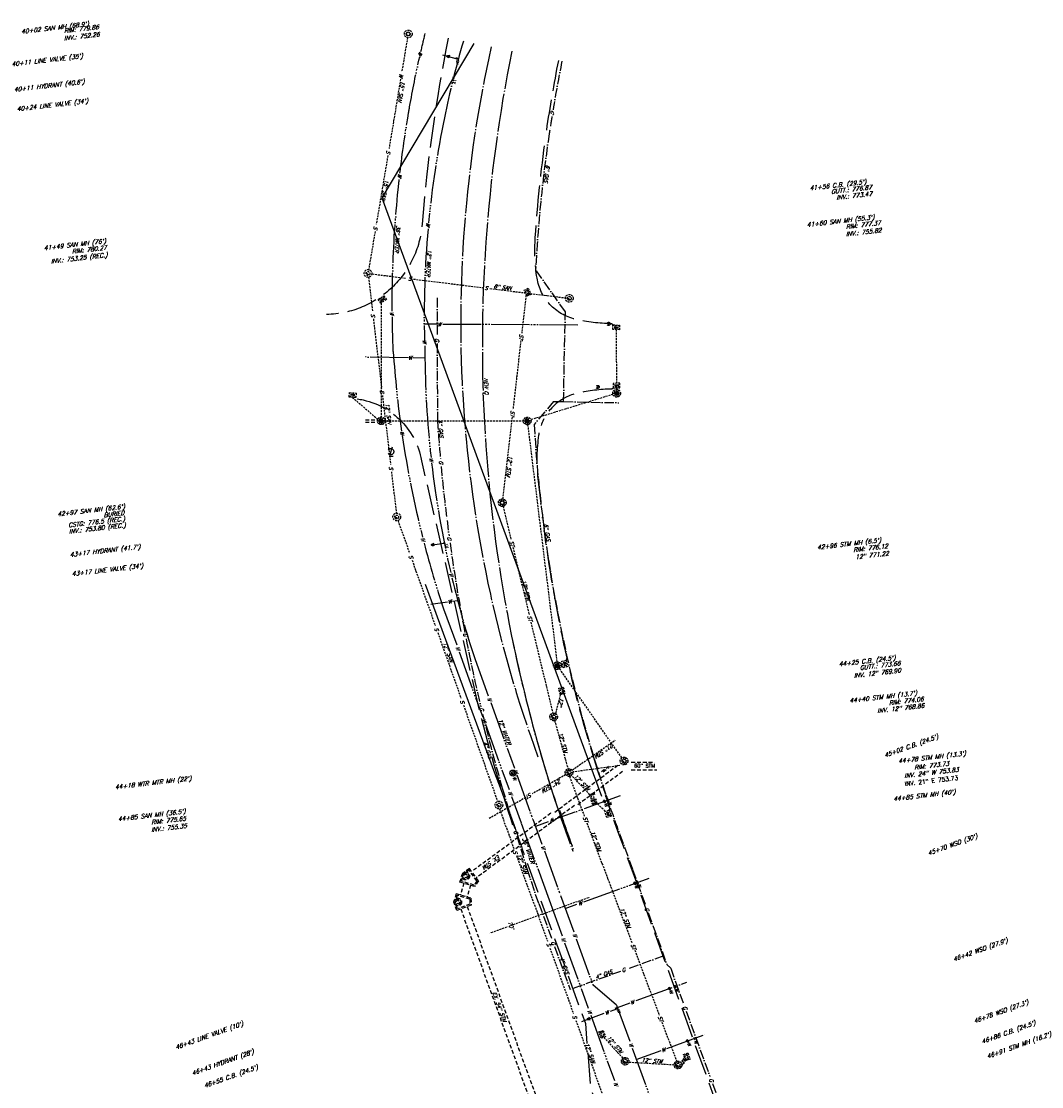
# Model space of a CAD drawing. Header units: feet. Extents: x 2170280 to 2172860, y 640043 to 655902.
# Tile 11 of 12: x 2170280 to 2170943, y 642921 to 643614. Entities that reach past the tile are written whole.
import ezdxf
from ezdxf.enums import TextEntityAlignment as Align

# ---------------------------------------------------------------- set-up
doc = ezdxf.new("R2010")
doc.units = ezdxf.units.FT
doc.header["$LTSCALE"] = 20
doc.header["$MEASUREMENT"] = 0
for name, pattern in [('CENTER', [1.4063, 1.25, -0.0625, 0.0313, -0.0625]), ('DASHED', [0.1875, 0.125, -0.0625]), ('ELEC', [0.6875, 0.125, -0.0625, 0.25, -0.0625, 0.125, -0.0625]), ('GAS', [0.4375, 0.3125, -0.0625, 0, -0.0625]), ('HIDDEN', [0.0938, 0.0625, -0.0313]), ('LDASH', [1.3, 1, -0.3]), ('WATER', [1.5625, 1.25, -0.0625, 0, -0.0625, 0.0625, -0.0625, 0, -0.0625])]:
    doc.linetypes.add(name, pattern=pattern)
doc.layers.get('0').update_dxf_attribs({"linetype": 'CONTINUOUS'})
for name, color, linetype in [('CLX-PAV', 1, 'CENTER'), ('OLD-ROW', 7, 'CONTINUOUS'), ('U-XELEC', 83, 'ELEC'), ('U-XGAS', 83, 'GAS'), ('U-XGAS-TXT', 53, 'CONTINUOUS'), ('U-XSAN', 83, 'HIDDEN'), ('U-XSAN-TXT', 53, 'CONTINUOUS'), ('U-XSAN2', 83, 'HIDDEN'), ('U-XSTM', 83, 'HIDDEN'), ('U-XSTM-TXT', 53, 'CONTINUOUS'), ('U-XSTM2', 83, 'HIDDEN'), ('U-XWTR', 83, 'WATER'), ('U-XWTR-TXT', 53, 'CONTINUOUS'), ('U-XWTR2', 83, 'CONTINUOUS'), ('XUD', 3, 'LDASH')]:
    doc.layers.add(name, color=color, linetype=linetype)
doc.styles.get("Standard").update_dxf_attribs({"font": 'SIMPLEX'})
doc.styles.add('Style-simplex-CIVIL I 0.34907', font='simplex.shx', dxfattribs={"oblique": 20, "bigfont": 'CIVIL.shx'})

# ---------------------------------------------------------------- blocks, each defined once
blk = doc.blocks.new('UTIL03')
blk.add_line((-1.5, 0), (1.54, 0))
blk.add_circle((0, 0), 1)
blk = doc.blocks.new('UTIL05')
for p, q in [((0.53, 1.42), (-0.51, -1.44)), ((-0.51, -1.44), (0.82, -1.44))]:
    blk.add_line(p, q)
blk.add_circle((0, 0), 1)
blk = doc.blocks.new('WTR13')
for p, q in [((-0.44, -0.42), (-0.84, -0.85)), ((0.86, -0.85), (0.42, -0.42))]:
    blk.add_line(p, q)
blk.add_circle((0, 0), 0.625)
blk = doc.blocks.new('SAN01')
for centre, radius in [((-0.05, 0.06), 2.5), ((-0.02, 0.03), 1.28), ((-0.02, 0.03), 1.12)]:
    blk.add_circle(centre, radius)
blk = doc.blocks.new('STM01')
for p, q in [((-1.27, 0), (-2.53, 0)), ((-0.94, 0.85), (-1.86, 1.7)), ((0.01, 1.28), (0.01, 2.55)), ((0.95, 0.85), (1.83, 1.7)), ((1.3, 0), (2.48, 0)), ((-0.92, -0.89), (-1.82, -1.69)), ((0.01, -1.27), (0.01, -2.49)), ((0.93, -0.89), (1.68, -1.79))]:
    blk.add_line(p, q)
for centre, radius in [((-0.02, 0.03), 2.5), ((0.02, 0), 1.28), ((0.02, 0), 1.12)]:
    blk.add_circle(centre, radius)
blk = doc.blocks.new('STM04')
for p, q in [((-2.25, 0), (2.09, 0)), ((-2.25, -3.01), (-2.25, 0)), ((2.09, -0.51), (-2.25, -0.51)), ((2.09, -3.01), (-2.25, -3.01)), ((1.51, -1.02), (-1.57, -1.02)), ((-1.57, -1.02), (-1.57, -2.41)), ((-1.57, -2.41), (1.51, -2.41)), ((1.51, -2.41), (1.51, -1.02)), ((2.09, 0), (2.09, -3.01))]:
    blk.add_line(p, q)
blk = doc.blocks.new('SAN02')
at = {"const_width": 1.12}
for points in [[(-0.33, -0.45, 0.414214), (0.46, -0.39, 1)], [(0.46, -0.39, 0.414214), (0.4, 0.4, 1)]]:
    blk.add_lwpolyline(points, format="xyb", dxfattribs=at)
for centre, radius in [((0, 0), 2.5), ((0.03, -0.03), 1.28)]:
    blk.add_circle(centre, radius)
blk = doc.blocks.new('STM06')
for p, q in [((-2.18, 0.01), (2.15, 0.01)), ((-2.18, -2.99), (-2.18, 0.01)), ((2.15, 0.01), (2.15, -2.99)), ((2.15, -0.49), (-2.18, -0.49)), ((2.15, -2.99), (-2.18, -2.99))]:
    blk.add_line(p, q)
blk.add_solid([(-1.51, -2.39), (1.58, -2.39), (-1.51, -1), (1.58, -1)])
blk = doc.blocks.new('*X13')
for p, q in [((104, 54.56), (104, 55.42)), ((104.04, 55.5), (106.04, 55.5)), ((104.1, 54.37), (104.1, 55.61)), ((104.1, 55.6), (105.98, 55.6)), ((104.17, 55.7), (105.91, 55.7)), ((104.2, 54.24), (104.2, 55.74)), ((104.26, 55.8), (105.81, 55.8)), ((104.3, 54.15), (104.3, 55.84)), ((104.38, 55.9), (105.69, 55.9)), ((104.4, 54.07), (104.4, 55.91)), ((104.5, 54.01), (104.5, 55.98)), ((104.55, 56), (105.53, 56)), ((104.6, 53.96), (104.6, 56.02)), ((104.7, 53.92), (104.7, 56.06)), ((104.8, 53.89), (104.8, 56.09)), ((104.87, 56.1), (105.21, 56.1)), ((104.9, 53.88), (104.9, 56.1)), ((105, 53.87), (105, 56.11)), ((105.1, 53.87), (105.1, 56.11)), ((105.2, 53.88), (105.2, 56.1)), ((105.3, 53.9), (105.3, 56.08)), ((105.4, 53.93), (105.4, 56.05)), ((105.5, 53.97), (105.5, 56.01)), ((105.6, 54.02), (105.6, 55.96)), ((105.7, 54.09), (105.7, 55.9)), ((105.8, 54.17), (105.8, 55.81)), ((105.9, 54.27), (105.9, 55.71)), ((106, 54.42), (106, 55.57)), ((103.92, 55.1), (106.15, 55.1)), ((103.92, 55), (106.16, 55)), ((103.92, 54.9), (106.16, 54.9)), ((103.93, 54.8), (106.14, 54.8)), ((103.94, 55.2), (106.14, 55.2)), ((103.95, 54.7), (106.12, 54.7)), ((103.96, 55.3), (106.12, 55.3)), ((103.99, 55.4), (106.08, 55.4)), ((103.99, 54.6), (106.09, 54.6)), ((104.03, 54.5), (106.05, 54.5)), ((104.08, 54.4), (105.99, 54.4)), ((104.15, 54.3), (105.92, 54.3)), ((104.24, 54.2), (105.83, 54.2)), ((104.36, 54.1), (105.72, 54.1)), ((104.51, 54), (105.56, 54)), ((104.78, 53.9), (105.3, 53.9)), ((106.1, 54.63), (106.1, 55.35))]:
    blk.add_line(p, q)
blk = doc.blocks.new('STM03')
for p, q in [((-0.92, 0.82), (-1.84, 1.67)), ((0.03, 1.25), (0.03, 2.52)), ((0.97, 0.82), (1.85, 1.67)), ((-1.25, -0.02), (-2.51, -0.02)), ((-0.9, -0.92), (-1.8, -1.72)), ((0.03, -1.3), (0.03, -2.52)), ((0.95, -0.92), (1.69, -1.81)), ((1.32, -0.02), (2.5, -0.02))]:
    blk.add_line(p, q)
for centre, radius in [((0, 0), 2.5), ((0.03, -0.03), 1.28), ((0.03, -0.03), 1.12)]:
    blk.add_circle(centre, radius)
blk.add_blockref('*X13', (-105, -55.02))
blk = doc.blocks.new('STM02')
for p, q in [((-0.92, 0.82), (-1.84, 1.67)), ((0.03, 1.25), (0.03, 2.52)), ((0.97, 0.82), (1.85, 1.67)), ((-1.25, -0.02), (-2.51, -0.02)), ((-0.9, -0.92), (-1.8, -1.72)), ((0.03, -1.3), (0.03, -2.52)), ((0.95, -0.92), (1.69, -1.81)), ((1.32, -0.02), (2.5, -0.02))]:
    blk.add_line(p, q)
at = {"const_width": 1.13}
for points in [[(-0.39, -0.4, 0.414214), (0.41, -0.45, 1)], [(0.41, -0.45, 0.414214), (0.46, 0.35, 1)]]:
    blk.add_lwpolyline(points, format="xyb", dxfattribs=at)
for centre, radius in [((0, 0), 2.5), ((0.03, -0.03), 1.28)]:
    blk.add_circle(centre, radius)
blk = doc.blocks.new('WTR02')
at = {"const_width": 0.898}
for points in [[(-0.27, -0.33, 0.414214), (0.37, -0.34, 1)], [(0.37, -0.34, 0.414214), (0.38, 0.3, 1)]]:
    blk.add_lwpolyline(points, format="xyb", dxfattribs=at)
for centre, radius in [((0.03, 0), 2), ((0.06, -0.02), 1.03), ((0.06, -0.02), 0.897)]:
    blk.add_circle(centre, radius)
blk.add_text('W', height=2.4).set_placement((2.73, -1))
blk = doc.blocks.new('WTR08')
for p, q in [((-0.5, 0.5), (-0.5, -0.5)), ((0.5, 0.5), (-0.5, 0.5))]:
    blk.add_line(p, q)
blk.add_solid([(-0.5, -0.5), (0.5, -0.5), (0.5, 0.5)])
blk.add_text('LV', height=1.6).set_placement((0.83, 0.5))
blk = doc.blocks.new('NEWHYD')
at = {"layer": 'XUD', "const_width": 0.625}
blk.add_lwpolyline([(-0.3125, 0, 1), (0.3125, 0, 1)], format="xyb", close=True, dxfattribs=at)
at = {"layer": 'U-XWTR', "rotation": 180}
blk.add_blockref('WTR13', (0, 0), dxfattribs=at)
blk = doc.blocks.new('WTR10')
blk.add_line((-1.25, 0), (1.25, 0))
blk.add_circle((0, 0), 0.637)
blk.add_text('W', height=2).set_placement((1.7, -0.7))
blk = doc.blocks.new('WTR12')
blk.add_line((-1, 0), (1, 0))
at = {"const_width": 0.5099}
blk.add_lwpolyline([(-0.25495, 0, 1), (0.25495, 0, 1)], format="xyb", close=True, dxfattribs=at)
blk.add_text('W', height=2).set_placement((1.7, -0.7))

msp = doc.modelspace()

# ---------------------------------------------------------------- linework, layer by layer
msp.add_arc((2171537.2351, 643400.60489), 960.93, 198.29941566, 198.29958172)
at = {"layer": 'CLX-PAV', "color": 2}
for centre, radius, start, end in [((2171384.40361, 643417.70195), 818.51, 167.35617646, 200.17846148), ((2171534.8958, 643403.68221), 954.92976, 168.49561125, 198.51913795)]:
    msp.add_arc(centre, radius, start, end, dxfattribs=at)
at = {"layer": 'CLX-PAV'}
for centre, start, end in [((2171534.83716, 643404.01878), 191.66390822, 200.21246354), ((2171536.22383, 643402.38205), 198.4198595, 200.10798382)]:
    msp.add_arc(centre, 954.93, start, end, dxfattribs=at)
at = {"layer": 'OLD-ROW', "color": 2}
for p, q in [((2170574.47231, 643599.15919), (2170514.55299, 643498.73387)), ((2170514.55299, 643498.73387), (2170644.29017, 643145.70907)), ((2170542.90467, 643247.6462), (2170587.97281, 643125.01234)), ((2170644.29017, 643145.70907), (2170657.49357, 643109.78161)), ((2170587.97281, 643125.01234), (2170591.46361, 643115.51361)), ((2170591.46361, 643115.51361), (2170600.57665, 643090.71633))]:
    msp.add_line(p, q, dxfattribs=at)
at = {"layer": 'U-XGAS'}
for p, q in [((2170633.90678, 643424.55595), (2170614.60618, 643452.11398)), ((2170550.51648, 643433.7669), (2170550.59869, 643408.76703)), ((2170632.70657, 643366.2575), (2170633.90678, 643424.55595)), ((2170550.61448, 643403.96706), (2170550.7775, 643354.3912)), ((2170626.27734, 643366.29725), (2170613.6339, 643351.38922)), ((2170626.27734, 643366.29725), (2170632.70657, 643366.2575)), ((2170632.70657, 643366.2575), (2170668.61766, 643365.59506)), ((2170592.92957, 643115.00979), (2170600.24095, 643090.68073)), ((2170600.41648, 643090.72008), (2170601.02614, 643088.69132)), ((2170602.40757, 643084.0944), (2170608.79348, 643062.84419)), ((2170669.30675, 643084.87806), (2170677.56405, 643062.07199)), ((2170608.79348, 643062.84419), (2170616.44672, 643039.94347)), ((2170677.56405, 643062.07199), (2170686.07502, 643038.56532)), ((2170616.7288, 643040.0456), (2170625.23977, 643016.53893)), ((2170687.70913, 643034.05204), (2170699.94327, 643000.26225)), ((2170626.87388, 643012.02565), (2170636.99148, 642984.08159)), ((2170697.90063, 643005.90388), (2170674.36554, 642997.47182)), ((2170702.37671, 642997.94736), (2170699.94327, 643000.26225)), ((2170669.8468, 642995.85287), (2170636.99148, 642984.08159)), ((2170702.37671, 642997.94736), (2170710.88768, 642974.44069)), ((2170712.52179, 642969.92741), (2170727.90962, 642927.42736)), ((2170729.54373, 642922.91408), (2170744.93156, 642880.41403))]:
    msp.add_line(p, q, dxfattribs=at)
for centre, radius, start, end in [((2171535.29028, 643404.5702), 921.93, 168.55373659, 170.54260772), ((2171535.29028, 643404.5702), 921.93, 170.82529992, 171.51117182), ((2171535.31958, 643404.76666), 921.93, 171.52309588, 177.0561803), ((2171675.88908, 643429.10734), 1127.58972, 183.79930633, 185.1051838), ((2171535.31958, 643404.76666), 923.23, 183.314459, 198.56519349), ((2171675.88908, 643429.10734), 1127.58972, 185.34020297, 187.64879672), ((2171675.88908, 643429.10734), 1127.58972, 187.88430389, 190.88067393), ((2171675.88908, 643429.10734), 1127.58972, 191.10180942, 193.39120398), ((2171675.88908, 643429.10734), 1127.58972, 193.64197619, 196.17407669), ((2171536.22383, 643402.38205), 923.23, 198.4198595, 200.10798382)]:
    msp.add_arc(centre, radius, start, end, dxfattribs=at)
at = {"layer": 'U-XSAN'}
for p, q in [((2170531.34796, 643602.96998), (2170527.60672, 643580.64931)), ((2170526.81324, 643575.91534), (2170523.45591, 643555.88516)), ((2170523.46792, 643555.58639), (2170519.32637, 643530.93183)), ((2170518.53119, 643526.19815), (2170511.04326, 643481.6227)), ((2170510.24808, 643476.88902), (2170506.10944, 643452.25174)), ((2170505.96101, 643447.10497), (2170508.59387, 643424.78172)), ((2170508.31404, 643449.2823), (2170530.47682, 643446.5431)), ((2170535.24057, 643445.95433), (2170580.09925, 643440.41003)), ((2170584.863, 643439.82126), (2170633.85525, 643433.76608)), ((2170509.1561, 643420.01476), (2170514.45041, 643375.1259)), ((2170515.01264, 643370.35894), (2170520.30694, 643325.47007)), ((2170520.86917, 643320.70311), (2170524.03367, 643293.8723)), ((2170525.16796, 643288.95407), (2170532.68932, 643267.73389)), ((2170534.2929, 643263.20967), (2170549.39329, 643220.60664)), ((2170550.99687, 643216.08242), (2170566.09725, 643173.47939)), ((2170567.70083, 643168.95517), (2170589.86334, 643106.42759)), ((2170591.06141, 643101.56174), (2170595.57002, 643089.10965)), ((2170595.60786, 643089.11862), (2170600.47392, 643075.67891)), ((2170602.10803, 643071.16563), (2170613.76418, 643038.97221)), ((2170613.82993, 643039.12461), (2170622.26199, 643015.58952)), ((2170623.88095, 643011.07078), (2170639.12611, 642968.51934)), ((2170640.74507, 642964.00061), (2170663.54722, 642900.35654))]:
    msp.add_line(p, q, dxfattribs=at)
for points in [[(2170529.4222, 643594.39896), (2170530.21161, 643594.26922), (2170530.20612, 643596.70232)], [(2170521.78847, 643547.98928), (2170522.57754, 643547.85751), (2170522.57832, 643550.29061)], [(2170508.72601, 643470.17934), (2170509.51553, 643470.05026), (2170509.50801, 643472.48336)]]:
    msp.add_solid(points, dxfattribs=at)
at = {"layer": 'U-XSAN', "extrusion": (0, 0, -1)}
for points in [[(-2170518.57681, 643447.60464), (-2170518.67697, 643448.39835), (-2170516.24578, 643448.30198)], [(-2170572.17925, 643440.97214), (-2170572.28188, 643441.76552), (-2170569.8504, 643441.67674)], [(-2170622.11145, 643434.81136), (-2170622.21062, 643435.60519), (-2170619.77954, 643435.50576)], [(-2170509.47761, 643413.9266), (-2170510.27186, 643414.02235), (-2170509.58748, 643416.35722)], [(-2170518.72345, 643335.4258), (-2170519.5182, 643335.51736), (-2170518.84614, 643337.85581)], [(-2170536.49033, 643255.80325), (-2170537.24472, 643256.06952), (-2170536.06871, 643258.19955)], [(-2170559.68314, 643190.35391), (-2170560.43808, 643190.61861), (-2170559.26652, 643192.75108)], [(-2170582.17063, 643126.93976), (-2170582.92444, 643127.20764), (-2170581.7439, 643129.33515)], [(-2170597.10017, 643083.58869), (-2170597.84696, 643083.87556), (-2170596.61295, 643085.97251)], [(-2170609.01476, 643050.78125), (-2170609.76742, 643051.05236), (-2170608.57778, 643053.1748)], [(-2170615.67091, 643032.79435), (-2170616.42425, 643033.06355), (-2170615.23997, 643035.18899)], [(-2170635.87328, 642976.20392), (-2170636.62477, 642976.47825), (-2170635.42602, 642978.59556)]]:
    msp.add_solid(points, dxfattribs=at)
at = {"layer": 'U-XSTM'}
for p, q in [((2170608.41162, 643435.57331), (2170605.55322, 643410.73725)), ((2170605.00441, 643405.96873), (2170599.83644, 643361.06515)), ((2170599.28763, 643356.29662), (2170593.18775, 643303.29594)), ((2170593.45743, 643298.14311), (2170598.70986, 643276.26294)), ((2170599.83029, 643271.59554), (2170610.38099, 643227.64417)), ((2170611.50142, 643222.97677), (2170625.69533, 643163.84877)), ((2170630.58488, 643175.73443), (2170627.55051, 643163.61721)), ((2170626.95636, 643158.94758), (2170635.56732, 643127.69433)), ((2170638.34495, 643126.7893), (2170666.37578, 643146.23362)), ((2170634.05867, 643123.67807), (2170612.35329, 643111.27337)), ((2170636.57562, 643122.68462), (2170643.13407, 643105.10795)), ((2170649.71336, 643110.81943), (2170637.92425, 643123.21555)), ((2170649.78591, 643110.8059), (2170652.63091, 643111.77626)), ((2170650.84476, 643107.70146), (2170649.78591, 643110.8059)), ((2170651.8857, 643110.80952), (2170650.57262, 643110.36167)), ((2170652.72955, 643108.33542), (2170651.8857, 643110.80952)), ((2170652.4512, 643110.72734), (2170652.14945, 643111.61204)), ((2170652.63091, 643111.77626), (2170652.93382, 643110.88815)), ((2170608.18586, 643108.89167), (2170583.76576, 643094.9355)), ((2170643.20072, 643104.96898), (2170646.2169, 643096.88541)), ((2170650.57262, 643110.36167), (2170651.41458, 643107.89312)), ((2170651.68738, 643104.09383), (2170650.58397, 643107.32901)), ((2170651.15437, 643107.51897), (2170652.06978, 643104.83501)), ((2170654.53239, 643105.06416), (2170651.68738, 643104.09383)), ((2170652.06978, 643104.83501), (2170653.38286, 643105.28286)), ((2170653.38286, 643105.28286), (2170652.47068, 643107.95736)), ((2170654.05092, 643104.89995), (2170652.95314, 643108.11863)), ((2170653.43577, 643108.27943), (2170654.53239, 643105.06416)), ((2170647.89489, 643092.38826), (2170661.39147, 643056.21644)), ((2170661.40954, 643056.17124), (2170677.28101, 643014.15044)), ((2170678.97704, 643009.66006), (2170694.94805, 642967.37571)), ((2170696.64409, 642962.88533), (2170706.27141, 642937.39634)), ((2170659.01119, 642952.98893), (2170671.08705, 642939.55565)), ((2170711.29456, 642939.69523), (2170709.04497, 642936.80157)), ((2170675.32529, 642936.89875), (2170704.32502, 642935.19751))]:
    msp.add_line(p, q, dxfattribs=at)
at = {"layer": 'U-XSTM', "extrusion": (0, 0, -1)}
for points in [[(-2170602.71467, 643382.73549), (-2170601.92108, 643382.83658), (-2170602.0146, 643380.40528)], [(-2170594.77154, 643313.48783), (-2170593.97649, 643313.57673), (-2170594.1073, 643311.14715)], [(-2170628.70036, 643166.601), (-2170627.92357, 643166.79229), (-2170627.73808, 643164.36627)], [(-2170648.10519, 643134.08847), (-2170648.55168, 643133.42466), (-2170650.31988, 643135.09602)], [(-2170628.72934, 643121.10214), (-2170629.12401, 643120.40627), (-2170631.0143, 643121.9382)], [(-2170643.14927, 643117.21942), (-2170643.72588, 643117.77396), (-2170641.77394, 643119.22652)], [(-2170603.7518, 643106.82098), (-2170604.14808, 643106.12602), (-2170606.03481, 643107.66234)], [(-2170641.4696, 643108.1165), (-2170642.21962, 643108.39484), (-2170641.0096, 643110.50573)], [(-2170657.38989, 643065.56875), (-2170658.13718, 643065.85431), (-2170656.90684, 643067.95342)], [(-2170663.36727, 643049.85608), (-2170664.11566, 643050.13877), (-2170662.89341, 643052.2426)], [(-2170684.6913, 642993.39416), (-2170685.4399, 642993.67629), (-2170684.21922, 642995.78103)], [(-2170702.10712, 642947.21545), (-2170702.85855, 642947.48994), (-2170701.65938, 642949.60701)], [(-2170710.66932, 642938.49986), (-2170710.24137, 642938.81816), (-2170709.50047, 642937.37518)]]:
    msp.add_solid(points, dxfattribs=at)
at = {"layer": 'U-XSTM'}
for points in [[(2170603.35865, 643258.64933), (2170602.58006, 643258.4655), (2170603.52085, 643256.22164)], [(2170621.74329, 643182.07463), (2170620.96451, 643181.89161), (2170621.90296, 643179.64677)], [(2170634.11272, 643134.32386), (2170633.34206, 643134.10917), (2170634.37145, 643131.90455)], [(2170667.77408, 642943.95685), (2170667.15575, 642943.44925), (2170668.98773, 642941.84805)], [(2170697.80507, 642936.0455), (2170697.77013, 642935.24626), (2170700.18531, 642935.54107)]]:
    msp.add_solid(points, dxfattribs=at)
at = {"layer": 'U-XSTM2', "linetype": 'DASHED'}
for p, q in [((2170503.93463, 643354.43478), (2170510.66879, 643354.44096)), ((2170503.93601, 643352.93478), (2170510.67017, 643352.94096)), ((2170676.76393, 643131.98872, 765), (2170691.95597, 643131.96315, 765)), ((2170668.09103, 643129.76945, 765), (2170626.09906, 643098.51302, 765)), ((2170668.09103, 643129.76945, 765), (2170626.09906, 643098.51302, 765)), ((2170671.02238, 643125.71831, 765), (2170641.32483, 643103.61314, 765)), ((2170657.34117, 643125.88732, -1530), (2170661.89733, 643129.17797, -1530)), ((2170658.5, 643125.70043, -1530), (2170662.16526, 643128.34764, -1530)), ((2170676.75551, 643126.98873, 765), (2170693.31911, 643126.96085, 765)), ((2170639.92415, 643103.77883, 765), (2170576.02703, 643056.69228, 765)), ((2170624.54569, 643098.65721, 765), (2170573.06085, 643060.71742, 765)), ((2170571.54228, 643062.77815, 765), (2170567.00839, 643059.33227, 765)), ((2170577.47529, 643054.72697, 765), (2170571.54228, 643062.77815, 765)), ((2170565.37883, 643053.95347), (2170567.00839, 643059.33227)), ((2170566.41383, 643054.50716), (2170567.72475, 643058.83421)), ((2170571.37384, 643061.60762, 765), (2170567.72475, 643058.83421, 765)), ((2170576.45651, 643054.71035, 765), (2170571.37384, 643061.60762, 765)), ((2170574.94926, 643051.05401, 765), (2170565.37883, 643053.95347, 765)), ((2170568.0107, 643053.15611, 765), (2170565.68436, 643045.47744, 765)), ((2170574.60921, 643052.02428, 765), (2170566.41383, 643054.50716, 765)), ((2170572.31739, 643051.85136, 765), (2170569.99106, 643044.17268, 765)), ((2170576.45651, 643054.71035, 765), (2170574.60921, 643052.02428, 765)), ((2170577.47529, 643054.72697, 765), (2170574.94926, 643051.05401, 765)), ((2170562.99525, 643046.29213, 765), (2170561.425, 643040.81814, 765)), ((2170563.56079, 643045.25354, 765), (2170562.29699, 643040.84781, 765)), ((2170572.56673, 643043.39235, 765), (2170562.99525, 643046.29213, 765)), ((2170571.76047, 643042.76936, 765), (2170563.56079, 643045.25354, 765)), ((2170571.76047, 643042.76936, 765), (2170571.88793, 643039.51187, 765)), ((2170572.56673, 643043.39235, 765), (2170572.74101, 643038.93801, 765)), ((2170563.33835, 643035.53362), (2170561.425, 643040.81814)), ((2170563.8362, 643036.59661), (2170562.29699, 643040.84781)), ((2170572.74101, 643038.93801, 765), (2170563.33835, 643035.53362, 765)), ((2170571.88793, 643039.51187, 765), (2170563.8362, 643036.59661, 765)), ((2170565.92408, 643036.46983, 765), (2170629.09473, 642861.99721, 765)), ((2170570.15528, 643038.00181, 765), (2170633.32593, 642863.52918, 765))]:
    msp.add_line(p, q, dxfattribs=at)
at = {"layer": 'U-XSTM2'}
for p, q in [((2170648.78012, 643043.72087), (2170599.82724, 643026.18222)), ((2170585.89474, 643021.19054), (2170596.85689, 643025.11801))]:
    msp.add_line(p, q, dxfattribs=at)
at = {"layer": 'U-XSTM2', "flags": 128}
for points in [[(2170514.17563, 643432.11504), (2170514.2452, 643356.30196)], [(2170666.95383, 643413.12413), (2170667.11063, 643378.19873)], [(2170664.85506, 643370.99565), (2170611.50115, 643354.51897)], [(2170515.62901, 643353.69551), (2170606.61246, 643353.77901)], [(2170609.4188, 643351.30014), (2170628.44953, 643197.16628)], [(2170670.60356, 643134.66549), (2170628.75588, 643194.68512)], [(2170669.22867, 643129.61308), (2170638.89633, 643125.50377)], [(2170659.75731, 643100.02172), (2170651.55393, 643107.65199)]]:
    msp.add_lwpolyline(points, dxfattribs=at)
at = {"layer": 'U-XSTM2', "const_width": 1, "flags": 128}
for points in [[(2170667.1785, 643375.21187), (2170667.04667, 643374.19746)], [(2170631.19322, 643195.17211), (2170632.05895, 643195.36167)]]:
    msp.add_lwpolyline(points, dxfattribs=at)
at = {"layer": 'U-XSTM2'}
msp.add_lwpolyline([(2170495.55366, 643369.05006), (2170511.94507, 643354.80123)], dxfattribs=at)
at = {"layer": 'U-XSTM2', "linetype": 'DASHED'}
for centre, radius in [((2170569.17897, 643057.8823, 1530), 2.5), ((2170569.17897, 643057.8823, 1530), 2), ((2170569.17897, 643057.8823, 1530), 1.125), ((2170564.03172, 643040.95544, 1530), 2.5), ((2170564.03172, 643040.95544, 1530), 2), ((2170564.03172, 643040.95544, 1530), 1.125)]:
    msp.add_circle(centre, radius, dxfattribs=at)
at = {"layer": 'U-XSTM2', "extrusion": (0, 0, -1)}
msp.add_solid([(-2170648.87006, 643043.46983), (-2170648.69018, 643043.97191), (-2170650.28637, 643044.26052)], dxfattribs=at)
at = {"layer": 'U-XSTM2'}
msp.add_solid([(2170585.98468, 643020.93949), (2170585.8048, 643021.44158), (2170584.38849, 643020.65088)], dxfattribs=at)
at = {"layer": 'U-XWTR'}
for p, q in [((2170553.99325, 643591.7265), (2170564.35195, 643588.91776)), ((2170542.2094, 643416.81793, 754.12), (2170551.07315, 643416.76313, 754.12)), ((2170554.26995, 643416.74337, 754.12), (2170641.9582, 643416.20126, 754.12)), ((2170532.04554, 643394.75836), (2170504.10516, 643395.33036)), ((2170542.64838, 643394.5413), (2170534.95344, 643394.69883)), ((2170547.61535, 643273.18746), (2170555.24264, 643274.19852)), ((2170546.49938, 643234.70712), (2170557.37222, 643236.14841)), ((2170560.47357, 643236.55952), (2170563.88034, 643237.01112)), ((2170554.77393, 643231.60467), (2170563.28511, 643208.09807)), ((2170564.91926, 643203.58481), (2170580.30747, 643161.08489)), ((2170575.23565, 643198.59099), (2170583.74683, 643175.0844)), ((2170585.38098, 643170.57114), (2170600.7692, 643128.07122)), ((2170581.94162, 643156.57163), (2170597.32984, 643114.07171)), ((2170602.40334, 643123.55796), (2170612.7803, 643094.89837)), ((2170598.96398, 643109.55845), (2170605.19574, 643092.34729)), ((2170669.54259, 643110.05591), (2170627.21218, 643094.72949)), ((2170605.24388, 643092.3278), (2170623.31067, 643042.42867)), ((2170612.83655, 643094.85647), (2170618.69291, 643078.68164)), ((2170622.66253, 643092.99493), (2170614.57126, 643090.06535)), ((2170620.32702, 643074.16836), (2170630.8328, 643045.15218)), ((2170645.82809, 643041.08416), (2170688.40839, 643056.50105)), ((2170623.31067, 643042.42867), (2170631.82164, 643018.922)), ((2170630.8328, 643045.15218), (2170639.34377, 643021.64551)), ((2170633.87292, 643036.7556), (2170641.34853, 643039.46227)), ((2170633.45574, 643014.40872), (2170648.84358, 642971.90867)), ((2170640.97788, 643017.13223), (2170651.84829, 642987.10897)), ((2170667.26517, 642973.90254), (2170651.84829, 642987.10897)), ((2170679.85976, 642976.83186), (2170712.91998, 642988.80185)), ((2170667.26517, 642973.90254), (2170675.77614, 642950.39588)), ((2170667.78718, 642972.46079), (2170676.02691, 642975.44412)), ((2170644.61955, 642963.36357), (2170659.17597, 642968.63396)), ((2170650.47768, 642967.39539), (2170665.86552, 642924.89534)), ((2170663.16402, 642970.07789), (2170668.01413, 642971.83396)), ((2170699.87721, 642945.79249), (2170725.17578, 642954.95225)), ((2170677.41025, 642945.8826), (2170692.79808, 642903.38254)), ((2170680.04298, 642938.61119), (2170696.24129, 642944.47605))]:
    msp.add_line(p, q, dxfattribs=at)
at = {"layer": 'U-XWTR', "flags": 128}
for points in [[(2170540.02445, 643593.81694, -0.004388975), (2170542.85031, 643605.54557)], [(2170543.00373, 643605.53815, -0.000006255), (2170543.00793, 643605.55482)], [(2170532.09132, 643554.35415, -0.001232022), (2170532.72749, 643558.01595, -0.012013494), (2170539.23879, 643590.3857)], [(2170526.4259, 643514.77423, -0.013238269), (2170532.08329, 643554.30052)], [(2170521.43946, 643425.02157, -0.008633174), (2170521.68479, 643449.73479, -0.017856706), (2170525.25788, 643504.0555, -0.00222894), (2170525.9683, 643510.74191)], [(2170522.10632, 643398.94186, -0.007886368), (2170521.47385, 643421.50982)]]:
    msp.add_lwpolyline(points, format="xyb", dxfattribs=at)
at = {"layer": 'U-XWTR'}
for centre, radius, start, end in [((2171181.31358, 643421.63011), 639.23924, 163.74861845, 168.33547859), ((2171181.42625, 643422.16827), 639.23924, 168.38770081, 174.57789043), ((2171181.42625, 643422.16827), 639.23924, 174.9392113, 181.44429793), ((2171181.42625, 643422.16827), 639.23924, 181.7541458, 182.09363987), ((2171185.73425, 643441.63818), 665, 183.6812072, 188.16636642), ((2171192.60619, 643401.94689), 650, 180.27606183, 186.36436462), ((2171185.73425, 643441.63818), 665, 188.42833746, 194.23575276), ((2171192.60619, 643401.94689), 650, 186.65938414, 193.04618247), ((2171185.73425, 643441.63818), 665, 194.57694486, 198.41152388), ((2171192.60619, 643401.94689), 650, 193.35729965, 198.23138437)]:
    msp.add_arc(centre, radius, start, end, dxfattribs=at)
at = {"layer": 'XUD', "flags": 128}
for points in [[(2170557.82835, 643602.54677, 0.030619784), (2170540.85483, 643481.72366, -0.384661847), (2170478.72628, 643422.9073)], [(2170621.78231, 643542.70785, -0.01275065), (2170629.586, 643587.95134)], [(2170664.87262, 643416.19061), (2170663.83269, 643416.939, -0.052275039), (2170640.4854, 643419.85331, -0.304612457), (2170615.51266, 643446.6171, -0.058763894), (2170614.40202, 643473.0238, -0.018076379), (2170621.07292, 643537.75834)], [(2170665.02495, 643375.13529), (2170664.05591, 643374.47122, 0.049603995), (2170641.88523, 643371.78915, 0.258115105), (2170618.09312, 643350.72241)], [(2170498.6478, 643368.07253, -0.324776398), (2170540.43984, 643327.89829), (2170576.83393, 643170.21367, 0.021025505), (2170599.8364, 643090.57268)], [(2170616.7841, 643345.89039, 0.011518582), (2170616.53538, 643344.39856, 0.058763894), (2170615.8807, 643317.97662), (2170621.12022, 643274.48955, 0.02139127), (2170634.8733, 643199.58006), (2170634.44698, 643198.22805)], [(2170636.7657, 643191.46237, 0.023580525), (2170660.03475, 643110.80382)], [(2170659.79125, 643110.4943, 0.001904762), (2170662.04057, 643103.82526), (2170662.70605, 643101.88268), (2170662.33458, 643100.8925)], [(2170600.64514, 643090.79624, 0.007365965), (2170610.23022, 643063.37019), (2170618.48753, 643040.56413), (2170646.93567, 642961.99248), (2170650.19435, 642920.68041), (2170665.96582, 642877.12079), (2170666.685, 642875.11238), (2170667.49839, 642874.63805)], [(2170665.29289, 643094.46674, 0.002779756), (2170668.77037, 643084.8021), (2170677.02767, 643061.99603), (2170785.65268, 642761.98185), (2170786.39328, 642759.82651), (2170785.98061, 642759.17238)]]:
    msp.add_lwpolyline(points, format="xyb", dxfattribs=at)

# ---------------------------------------------------------------- block references
at = {"layer": 'U-XELEC', "rotation": 44.85190168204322}
for p in [(2170662.05363, 643416.85538), (2170654.94759, 643375.87363)]:
    msp.add_blockref('UTIL03', p, dxfattribs=at)
at = {"layer": 'U-XELEC', "xscale": 1.999999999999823, "yscale": 1.999999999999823, "zscale": 1.999999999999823, "rotation": 0.7121794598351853}
msp.add_blockref('UTIL05', (2170520.39082, 643333.74344), dxfattribs=at)
at = {"layer": 'U-XSAN', "rotation": 247.4344016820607}
msp.add_blockref('SAN01', (2170531.7394, 643605.30536), dxfattribs=at)
at = {"layer": 'U-XSAN2', "rotation": 276.6391239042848}
for p in [(2170505.66561, 643449.60964), (2170636.44698, 643433.44576), (2170524.33734, 643291.29751), (2170590.72735, 643103.98995)]:
    msp.add_blockref('SAN02', p, dxfattribs=at)
at = {"layer": 'U-XSTM'}
for name, p, rotation in [('STM04', (2170610.74407, 643437.92846), 294.1460069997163), ('STM01', (2170592.87429, 643300.57232), 276.4688461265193), ('STM04', (2170633.0794, 643178.48717), 284.3396211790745), ('STM04', (2170656.42499, 642954.51087), 109.7113893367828), ('STM04', (2170714.22375, 642940.70394), 289.7113893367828)]:
    msp.add_blockref(name, p, dxfattribs=dict(at, rotation=rotation))
at = {"layer": 'U-XSTM2'}
for name, p, rotation in [('STM06', (2170514.17395, 643433.94123), 33.27919408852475), ('STM06', (2170667.05188, 643416.11411), 358.367333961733), ('STM03', (2170667.24375, 643371.73332), 276.6391239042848), ('STM06', (2170495.55366, 643369.05006), 175.55553690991), ('STM03', (2170514.2308, 643353.811), 276.6391239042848), ('STM03', (2170609.11246, 643353.7813), 276.6391239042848), ('STM03', (2170628.75588, 643194.68512), 276.6391239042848), ('STM06', (2170634.94577, 643196.10526), 283.6006117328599), ('STM02', (2170626.3001, 643161.32946), 276.6391239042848), ('STM02', (2170672.03341, 643132.61475, 1530), 276.6391239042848), ('STM02', (2170636.26894, 643125.14782), 276.6391239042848), ('STM06', (2170663.05204, 643098.8333), 289.5867088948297), ('STM02', (2170672.78981, 642937.49088), 289.7113893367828), ('STM02', (2170707.09505, 642935.01677), 289.7113893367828)]:
    msp.add_blockref(name, p, dxfattribs=dict(at, rotation=rotation))
at = {"layer": 'U-XSTM2', "yscale": -1, "rotation": 1.54926535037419}
msp.add_blockref('STM06', (2170667.20433, 643375.20861), dxfattribs=at)
at = {"layer": 'U-XWTR'}
for name, p, rotation in [('WTR13', (2170557.70449, 643590.7202), 74.75342665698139), ('WTR10', (2170659.28144, 643106.34069), 289.7113893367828), ('WTR10', (2170679.00572, 643053.09666), 289.7113893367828), ('WTR10', (2170701.57425, 642984.69395), 289.7113893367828), ('WTR13', (2170648.86816, 642964.90185), 109.7113893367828), ('WTR10', (2170713.25817, 642950.63729), 289.7113893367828)]:
    msp.add_blockref(name, p, dxfattribs=dict(at, rotation=rotation))
at = {"layer": 'U-XWTR2'}
for name, p, rotation in [('WTR08', (2170563.18527, 643589.22011), 254.6888014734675), ('WTR08', (2170561.12155, 643576.51279), 256.5457258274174), ('NEWHYD', (2170547.61535, 643273.18746), 285.0311986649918), ('WTR08', (2170555.24264, 643274.19852), 282.1974260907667), ('WTR02', (2170599.90211, 643124.79991), 284.1491547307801), ('WTR12', (2170661.75102, 643107.31151), 289.7113893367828), ('WTR12', (2170680.88625, 643053.77754), 289.7113893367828), ('WTR12', (2170705.39785, 642986.07834), 289.7113893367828), ('WTR08', (2170666.78097, 642971.51458), 289.7113893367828), ('WTR12', (2170717.65364, 642952.22874), 289.7113893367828)]:
    msp.add_blockref(name, p, dxfattribs=dict(at, rotation=rotation))

# ---------------------------------------------------------------- texts
at = {"layer": 'CLX-PAV', "style": 'Style-simplex-CIVIL I 0.34907', "oblique": 20}
for s, p in [('NEW C', (2170581.32217, 643376.45935)), ('L', (2170580.36114, 643371.25389))]:
    msp.add_text(s, height=2.4, rotation=272.41949989, dxfattribs=at).set_placement(p, align=Align.CENTER)
at = {"layer": 'U-XGAS', "style": 'Style-simplex-CIVIL I 0.34907', "oblique": 20}
for rotation, p in [(243.00304682, (2170625.61445, 643554.38614)), (270.18841093, (2170550.60658, 643406.36704)), (276.68436437, (2170553.11526, 643326.85892)), (276.68436437, (2170558.47217, 643277.36826)), (282.87174955, (2170568.92601, 643214.81011)), (282.87174955, (2170579.52617, 643166.34352)), (286.72607573, (2170601.71685, 643086.39286)), (289.90361156, (2170686.89208, 643036.30868)), (289.90361156, (2170626.05682, 643014.28229)), (19.71138934, (2170671.66928, 642996.69119)), (289.90361156, (2170711.70473, 642972.18405)), (289.90361156, (2170728.72667, 642925.17072))]:
    msp.add_text('G', height=2.4, rotation=rotation, dxfattribs=at).set_placement(p, align=Align.MIDDLE_CENTER)
at = {"layer": 'U-XGAS-TXT', "style": 'Style-simplex-CIVIL I 0.34907', "oblique": 20}
for s, rotation, p in [('6" GAS', 262.92244214, (2170620.73443, 643514.64067)), ('4" GAS', 275.15209145, (2170551.74651, 643348.70062)), ('6" GAS', 278.89527287, (2170620.98378, 643281.10579)), ('4" GAS', 287.42782221, (2170582.43406, 643139.30031)), ('4" GAS', 289.71138934, (2170632.20367, 642999.25961)), ('4" GAS', 19.71138934, (2170659.27572, 642992.74943))]:
    msp.add_text(s, height=2.4, rotation=rotation, dxfattribs=at).set_placement(p, align=Align.CENTER)
at = {"layer": 'U-XSAN', "style": 'Style-simplex-CIVIL I 0.34907', "oblique": 20}
for s, rotation, p in [('W', 260.48490389, (2170527.20998, 643578.28233)), ('S', 260.46430212, (2170518.92878, 643528.56499)), ('S', 260.46430212, (2170510.64567, 643479.25586)), ('S', 352.95427849, (2170532.8587, 643446.24871)), ('S', 352.95427849, (2170582.48113, 643440.11565)), ('S', 276.72653584, (2170508.87499, 643422.39824)), ('S', 276.72653584, (2170514.73152, 643372.74242)), ('S', 276.72653584, (2170520.58806, 643323.08659)), ('S', 289.51655692, (2170533.49111, 643265.47178)), ('S', 289.51655692, (2170550.19508, 643218.34453)), ('S', 289.51655692, (2170566.89904, 643171.21728)), ('S', 289.90361156, (2170601.29097, 643073.42227)), ('S', 289.71138934, (2170623.07147, 643013.33015)), ('S', 289.71138934, (2170639.93559, 642966.25998))]:
    msp.add_text(s, height=2.4, rotation=rotation, dxfattribs=at).set_placement(p, align=Align.MIDDLE_CENTER)
at = {"layer": 'U-XSAN-TXT', "style": 'Style-simplex-CIVIL I 0.34907', "oblique": 20}
for s, p in [("40+02 SAN MH (68.9')", (2170324.28368, 643610.54)), ('RIM: 779.86', (2170330.78889, 643608.53132, 776.89695)), ('INV.: 752.26', (2170331.34384, 643603.76351, 776.89695)), ('RIM: 777.37', (2170838.89896, 643481.18444, -776.89695)), ('INV.: 755.82', (2170839.45391, 643476.41663, -776.89695)), ("41+49 SAN MH (76')", (2170335.42974, 643469.36148)), ('RIM: 780.27', (2170335.91697, 643465.10824)), ('INV.: 753.25 (REC.)', (2170336.47192, 643460.34043)), ("42+97 SAN MH (62.6')", (2170347.77619, 643296.78458)), ('CSTG: 776.5 (REC.)', (2170347.79024, 643288.80632)), ('BURIED', (2170347.34706, 643292.61386)), ('INV.: 753.80 (REC.)', (2170348.26888, 643284.69417)), ("44+85 SAN MH (36.5')", (2170387.19232, 643098.59583)), ('RIM: 775.65', (2170387.40731, 643093.96907)), ('INV.: 755.35', (2170387.96226, 643089.20126))]:
    msp.add_text(s, height=2.8, rotation=6.6391239, dxfattribs=at).set_placement(p, align=Align.RIGHT)
for s, rotation, p in [('15" SAN', 260.87843821, (2170526.22483, 643568.10691)), ('15" SAN', 260.20195937, (2170515.56212, 643504.12528)), ('8" SAN', 353.00336279, (2170592.96264, 643439.46953)), ('12" SAN', 276.46884613, (2170517.73414, 643358.3633)), ('12" SAN', 289.45113082, (2170556.65465, 643203.16335)), ('12" SAN', 290.70631903, (2170604.82707, 643065.47552)), ('12" SAN', 289.71138934, (2170648.8664, 642942.45974))]:
    msp.add_text(s, height=2.4, rotation=rotation, dxfattribs=at).set_placement(p, align=Align.CENTER)
msp.add_text("41+60 SAN MH (55.3')", height=2.8, rotation=6.6391239, dxfattribs=at).set_placement((2170790.96428, 643479.80217, -776.89695))
at = {"layer": 'U-XSTM', "style": 'Style-simplex-CIVIL I 0.34907', "oblique": 20}
for rotation, p in [(263.43468896, (2170605.27882, 643408.35299)), (263.43468896, (2170599.56203, 643358.68088)), (283.49866005, (2170599.27007, 643273.92924)), (283.49866005, (2170610.9412, 643225.31047)), (209.74812008, (2170610.26957, 643110.08252)), (290.46175337, (2170647.0559, 643094.63684)), (290.69179856, (2170678.12902, 643011.90525)), (290.69179856, (2170695.79607, 642965.13052))]:
    msp.add_text('ST', height=2.4, rotation=rotation, dxfattribs=at).set_placement(p, align=Align.MIDDLE_CENTER)
msp.add_text('12"', height=1.6, rotation=232.51739323, dxfattribs=at).set_placement((2170710.17277, 642937.7075), align=Align.CENTER)
at = {"layer": 'U-XSTM-TXT', "style": 'Style-simplex-CIVIL I 0.34907', "oblique": 20}
for s, height, rotation, p in [("41+56 C.B. (29.5')", 2.8, 6.6391239, (2170792.85254, 643503.61038, -776.89695)), ("42+96 STM MH (6.5')", 2.8, 6.6391239, (2170797.67764, 643270.09397, -776.89695)), ("44+25 C.B. (24.5')", 2.8, 6.6391239, (2170811.80804, 643194.17538, -776.89695)), ("44+40 STM MH (13.7')", 2.8, 6.6391239, (2170818.67808, 643170.43358, -776.89695)), ("45+02 C.B. (24.5')", 2.8, 19.71138934, (2170841.68812, 643134.92478, -776.89695)), ("44+78 STM MH (13.3')", 2.8, 6.6391239, (2170850.45219, 643131.18256, -776.89695)), ("44+85 STM MH (40')", 2.8, 6.6391239, (2170847.21636, 643106.58393, -776.89695)), ("45+70 WSO (30')", 2.8, 19.71138934, (2170870.04082, 643071.25708, -776.89695)), ("70'", 2.4, 289.71138934, (2170596.57352, 643027.8737)), ("46+42 WSO (27.9')", 2.8, 19.71138934, (2170886.40264, 643002.29279, -776.89695)), ("46+78 WSO (27.3')", 2.8, 19.71138934, (2170899.86791, 642962.09134, -776.89695)), ("46+86 C.B. (24.5')", 2.8, 19.71138934, (2170904.90419, 642948.80174, -776.89695)), ("46+91 STM MH (16.2')", 2.8, 19.71138934, (2170908.38009, 642939.1, -776.89695))]:
    msp.add_text(s, height=height, rotation=rotation, dxfattribs=at).set_placement(p)
for s, rotation, p in [('GUTT.: 776.87', 6.6391239, (2170833.11105, 643504.37194, -776.89695)), ('INV.: 773.47', 6.6391239, (2170833.32003, 643500.13764, -776.89695)), ('RIM: 776.12', 6.6391239, (2170843.6264, 643271.06394, -776.89695)), ('12" 771.22', 6.6391239, (2170844.18136, 643266.29612, -776.89695)), ('GUTT.: 773.66', 6.6391239, (2170851.77547, 643194.86456, -776.89695)), ('INV. 12" 769.90', 6.6391239, (2170852.05446, 643190.25006, -776.89695)), ('RIM: 774.06', 6.6391239, (2170866.82657, 643171.57617, -776.89695)), ('INV. 12" 768.86', 6.6391239, (2170867.31685, 643167.36404, -776.89695)), ('RIM: 773.73', 6.6391239, (2170883.29388, 643129.63467, -776.89695)), ('INV. 24" W 753.83', 6.6391239, (2170889.61293, 643125.73595, -776.89695)), ("46+55 C.B. (24.5')", 19.71138934, (2170434.36324, 642932.50009))]:
    msp.add_text(s, height=2.8, rotation=rotation, dxfattribs=at).set_placement(p, align=Align.RIGHT)
for s, rotation, p in [('12" STM', 263.4258702, (2170596.37162, 643324.52705)), ('12" STM', 283.45449781, (2170607.28923, 643243.40553)), ('12"', 256.24011567, (2170629.90208, 643171.19669)), ('12" STM', 285.45316236, (2170631.28199, 643144.25067)), ('21" STM', 214.68898972, (2170658.62238, 643140.25533)), ('24" STM', 210.06477719, (2170624.5304, 643117.34456)), ("12' STM", 313.78390787, (2170643.68989, 643117.94346)), ('12" STM', 290.3456209, (2170652.63793, 643080.21387)), ('EX. STM', 216.38698934, (2170585.23415, 643067.92189)), ('12" STM', 290.75671431, (2170671.84541, 643030.3255)), ('EX. 54" STM', 289.71138934, (2170589.96738, 642972.51549)), ('12" STM', 311.19292522, (2170665.21337, 642947.54171)), ('12" STM', 356.15449257, (2170690.11821, 642936.63155))]:
    msp.add_text(s, height=2.4, rotation=rotation, dxfattribs=at).set_placement(p, align=Align.CENTER)
at = {"layer": 'U-XSTM-TXT'}
msp.add_text('60" STM', height=2.4, rotation=359.3237229, dxfattribs=at).set_placement((2170685.39093, 643128.42888, 1530), align=Align.CENTER)
msp.add_text('INV. 21" E 753.73', height=2.8, rotation=6.6391239, dxfattribs=at).set_placement((2170889.32662, 643120.40115, -776.89695), align=Align.RIGHT)
at = {"layer": 'U-XWTR', "style": 'Style-simplex-CIVIL I 0.34907', "oblique": 20}
for rotation, p in [(242.1582855, (2170539.71256, 643592.41696)), (257.83111361, (2170526.35, 643513.2419)), (259.93505414, (2170544.82163, 643481.43135)), (281.3751006, (2170521.12955, 643423.60473)), (4.66312194, (2170552.04732, 643416.39953)), (281.3751006, (2170542.37602, 643405.219)), (7.15856877, (2170532.97109, 643394.67268)), (276.01570071, (2170527.80772, 643346.006)), (281.3751006, (2170546.63052, 643328.63322)), (289.9041239, (2170541.32102, 643276.76769)), (289.9041239, (2170559.70535, 643253.86489)), (19.9041239, (2170558.70883, 643236.03422)), (289.9041239, (2170564.10219, 643205.84144)), (289.9041239, (2170584.56391, 643172.82777)), (289.9041239, (2170581.12455, 643158.82826)), (289.9041239, (2170601.58627, 643125.81459)), (289.9041239, (2170598.14691, 643111.81508)), (199.90361156, (2170625.72946, 643094.36385)), (289.90361156, (2170619.50997, 643076.425)), (19.90361156, (2170643.41658, 643039.91424)), (289.90361156, (2170640.16082, 643019.38887)), (289.90361156, (2170632.63869, 643016.66536)), (19.90361156, (2170677.33085, 642975.61943)), (289.90361156, (2170649.66063, 642969.65203)), (19.90361156, (2170660.88661, 642968.92814)), (289.90361156, (2170676.59319, 642948.13924)), (19.90361156, (2170697.56834, 642944.71646)), (289.90361156, (2170666.68257, 642922.6387))]:
    msp.add_text('W', height=2.4, rotation=rotation, dxfattribs=at).set_placement(p, align=Align.MIDDLE_CENTER)
at = {"layer": 'U-XWTR-TXT', "style": 'Style-simplex-CIVIL I 0.34907', "oblique": 20}
for s, rotation, p in [("40+11 LINE VALVE (35')", 6.6391239, (2170320.41729, 643589.6567)), ("40+11 HYDRANT (40.6')", 6.6391239, (2170321.45504, 643573.00223)), ("40+24 LINE VALVE (34')", 6.6391239, (2170323.8139, 643560.4752)), ("43+17 HYDRANT (41.7')", 6.6391239, (2170357.79248, 643270.63364, 776.89695)), ("43+17 LINE VALVE (34')", 6.6391239, (2170359.55667, 643258.25758, 776.89695)), ("44+18 WTR MTR MH (22')", 6.6391239, (2170390.94627, 643120.01744, 776.89695)), ("46+43 LINE VALVE (10')", 19.71138934, (2170424.77619, 642960.72976)), ("46+43 HYDRANT (28')", 19.71138934, (2170431.70133, 642942.53214))]:
    msp.add_text(s, height=2.8, rotation=rotation, dxfattribs=at).set_placement(p, align=Align.RIGHT)
for s, rotation, p in [('36" WATER', 266.69334381, (2170523.64806, 643472.14616)), ('12" WATER', 266.69334381, (2170544.02624, 643456.54678)), ('12" WATER', 289.9925692, (2170593.37504, 643151.244)), ('36" WATER', 289.28298357, (2170608.72683, 643073.96749))]:
    msp.add_text(s, height=2.4, rotation=rotation, dxfattribs=at).set_placement(p, align=Align.CENTER)

doc.saveas('drawing.dxf')
